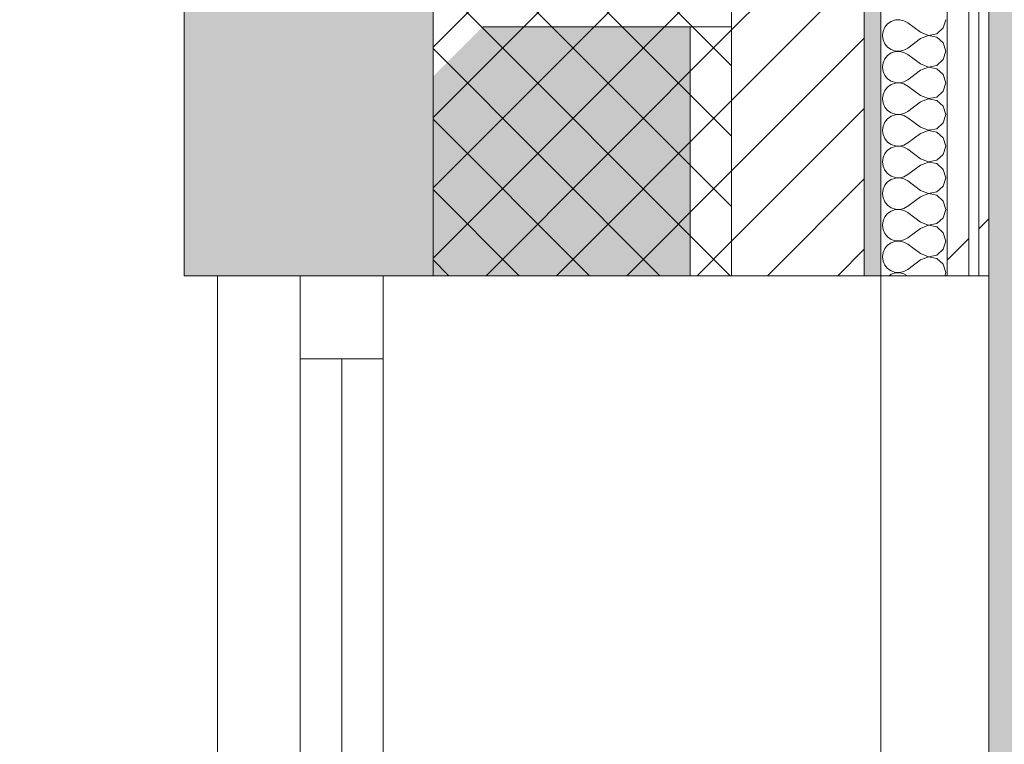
# Model space of a CAD drawing. Header units: millimetres. Extents: x -30280 to 19093, y -19284 to 4746.
# Tile 226 of 256: x -2200 to -1607, y -10941 to -10505. Entities that reach past the tile are written whole.
import ezdxf

# ---------------------------------------------------------------- set-up
doc = ezdxf.new("R2010")
doc.units = ezdxf.units.MM
doc.header["$MEASUREMENT"] = 0
doc.linetypes.add('Wipeout_Contour', pattern=[1000, 0, -1000])
for name, color, linetype in [('12_FAÇ_Façana', 7, 'Continuous'), ('Nuevo_07_CR_Cel Ras pladur', 7, 'Continuous'), ('Nuevo_08_E_Envans secs', 7, 'Continuous'), ('Ventanas Archicad', 7, 'Continuous')]:
    doc.layers.add(name, color=color, linetype=linetype)
for name, color, linetype, lineweight in [('12_FAÇ_Façana_Pluma_Nº__1', 7, 'Continuous', 5), ('12_FAÇ_Façana_Pluma_Nº__2', 8, 'Continuous', 5), ('12_FAÇ_Façana_Pluma_Nº__7', 7, 'Continuous', 5), ('Nuevo_08_E_Envans secs_Pluma_Nº__1', 7, 'Continuous', 5), ('Ventanas Archicad_Pluma_Nº__1', 7, 'Continuous', 5), ('Ventanas Archicad_Pluma_Nº__7', 7, 'Continuous', 5)]:
    doc.layers.add(name, color=color, linetype=linetype, lineweight=lineweight)
for name, color, linetype, lineweight, true_color in [('12_FAÇ_Façana_Pluma_Nº__102', 7, 'Continuous', 5, 0xcccccc), ('12_FAÇ_Façana_Pluma_Nº__174', 7, 'Continuous', 13, 0xe4ad2c), ('12_FAÇ_Façana_Pluma_Nº__176', 7, 'Continuous', 15, 0x93a0c6), ('Nuevo_07_CR_Cel Ras pladur_Pluma_Nº__102', 7, 'Continuous', 5, 0xcccccc), ('Nuevo_08_E_Envans secs_Pluma_Nº__102', 7, 'Continuous', 5, 0xcccccc), ('Nuevo_08_E_Envans secs_Pluma_Nº__171', 171, 'Continuous', 13, 0xaaaaff), ('Nuevo_08_E_Envans secs_Pluma_Nº__177', 7, 'Continuous', 15, 0xf7e046)]:
    doc.layers.add(name, color=color, linetype=linetype, lineweight=lineweight, true_color=true_color)
pattern_1 = [(45, (0, 0), (-183.848, 183.848), [195, -65]), (45, (7e-14, 183.85), (-183.848, 183.848), [195, -65])]

# ---------------------------------------------------------------- blocks, each defined once
blk = doc.blocks.new('Forjado_1_1', base_point=(-28050.85, 1700.85))
at = {"layer": 'Nuevo_07_CR_Cel Ras pladur_Pluma_Nº__102', "linetype": 'Continuous', "lineweight": 0, "true_color": 0x333333}
h = blk.add_hatch(color=250, dxfattribs=at)
h.paths.add_polyline_path([(-28050.85, 1700.85), (-1702.11, 1700.85), (-1556.11, 1700.85), (-1556.11, -1703.98), (-1619.11, -1703.98), (-1619.11, -6940.7), (-1544.11, -6940.7), (-1544.11, -7505.7), (-1616.26, -7505.7), (-1616.05, -11923.98), (-1552.9, -11923.98), (-1552.9, -12503.98), (-2036.11, -12503.98), (-2036.11, -12340.7), (-6985.39, -12340.7), (-6985.39, -12549.28), (-7491.4, -12549.28), (-7491.4, -12393.7), (-10655.85, -12393.7), (-10657.1, -13685.07), (-1603.63, -13694.56), (-1609.23, -16937.98), (375.89, -16937.98), (375.89, -16738.98), (1128.89, -16738.98), (1128.89, -17066.98), (2622.91, -17066.98), (5778.89, -17066.98), (5778.89, -16738.98), (6378.89, -16738.98), (6378.89, -12488.98), (5778.89, -12488.98), (5763.89, -12069.98), (3832.9, -12069.98), (2768.91, -12069.98), (2768.91, -12619.14), (2622.91, -12619.14), (2622.91, -12069.98), (843.89, -12069.98), (843.89, -12503.98), (363.89, -12503.98), (363.89, -11923.98), (6641.89, -11923.98), (6627.87, -9203.97), (6003.89, -9207.42), (6010.89, -7490.7), (5790.89, -7490.7), (5790.89, -6940.7), (6010.89, -6940.7), (6010.89, -1710.7), (5770.89, -1710.7), (5770.89, 3861.73), (-28038.85, 3861.73)])
h.paths.add_polyline_path([(7.39, -9099.15), (-1192.61, -9099.15), (-1192.61, 1700.85), (7.39, 1700.85)], flags=0)
h.paths.add_polyline_path([(-1181.11, -11348.2), (-1181.11, -9848.2), (5718.89, -9848.2), (5718.89, -11348.2)], flags=0)
h.paths.add_polyline_path([(38, -16371.48), (-1162, -16371.48), (-1162, -12771.48), (38, -12771.48)], flags=0)
h.paths.add_polyline_path([(2309.36, -16371.48), (1109.36, -16371.48), (1109.36, -12771.48), (2309.36, -12771.48)], flags=0)
h.paths.add_polyline_path([(2226.83, -8799.15), (2226.83, 1400.85), (3726.83, 1400.85), (3726.83, -8799.15)], flags=0)
h.paths.add_polyline_path([(3832.9, -12471.48), (5032.9, -12471.48), (5032.9, -16671.48), (3832.9, -16671.48)], flags=0)
at = {"layer": 'Nuevo_07_CR_Cel Ras pladur_Pluma_Nº__102', "color": 254, "linetype": 'Continuous', "lineweight": 5, "true_color": 0xcccccc, "flags": 128}
blk.add_lwpolyline([(1128.89, -16738.98), (375.89, -16738.98), (375.89, -16937.98), (-1609.23, -16937.98), (-1603.63, -13694.56), (-10657.1, -13685.07), (-10655.85, -12393.7), (-7491.4, -12393.7), (-7491.4, -12549.28), (-6985.39, -12549.28), (-6985.39, -12340.7), (-2036.11, -12340.7), (-2036.11, -12503.98), (-1552.9, -12503.98), (-1552.9, -11923.98), (-1616.05, -11923.98), (-1616.26, -7505.7)], dxfattribs=at)
blk = doc.blocks.new('Muro_1_1', base_point=(-1681.11, -1193.98))
at = {"layer": '12_FAÇ_Façana_Pluma_Nº__102', "linetype": 'Continuous', "lineweight": 0, "true_color": 0xe5e5e5}
blk.add_hatch(color=254, dxfattribs=at).paths.add_polyline_path([(-2101.11, -1638.98), (-2101.11, -10658.98), (-1951.11, -10658.98), (-1951.11, -7438.98), (-1971.11, -7438.98), (-1971.11, -6988.97), (-1951.11, -6988.97), (-1951.11, -1638.98)])
at = {"layer": '12_FAÇ_Façana_Pluma_Nº__174', "linetype": 'Continuous', "lineweight": 13, "true_color": 0xe4ad2c}
h = blk.add_hatch(dxfattribs=at)
h.set_pattern_fill('SATE_Aislamiento_0001', color=42, style=0, pattern_type=2)
h.set_pattern_definition([(45, (0, 0), (-21.2132, 21.2132), []), (135, (0, 0), (21.2132, 21.2132), [])])
h.paths.add_polyline_path([(-1951.11, -10658.98), (-1771.11, -10658.98), (-1771.11, -7438.98), (-1951.11, -7438.98)])
at = {"layer": '12_FAÇ_Façana_Pluma_Nº__176', "linetype": 'Continuous', "lineweight": 0, "true_color": 0x495063}
blk.add_hatch(color=251, dxfattribs=at).paths.add_polyline_path([(-1691.11, -7478.98), (-1691.11, -10658.98), (-1681.11, -10658.98), (-1681.11, -7478.98)])
at = {"layer": '12_FAÇ_Façana_Pluma_Nº__2', "linetype": 'Continuous', "lineweight": 5}
h = blk.add_hatch(dxfattribs=at)
h.set_pattern_fill('Ceramic_0001', color=8, style=0, pattern_type=2)
h.set_pattern_definition([(45, (0, 0), (-21.2132, 21.2132), [])])
h.paths.add_polyline_path([(-1771.11, -7478.98), (-1771.11, -10658.98), (-1691.11, -10658.98), (-1691.11, -7478.98)])
at = {"layer": '12_FAÇ_Façana_Pluma_Nº__7', "color": 7, "linetype": 'Continuous', "lineweight": 5}
for p, q in [((-1951.11, -7438.98), (-1951.11, -10658.98)), ((-1771.11, -10658.98), (-1771.11, -7478.98)), ((-1691.11, -10658.98), (-1691.11, -7478.98))]:
    blk.add_line(p, q, dxfattribs=at)
at = {"layer": '12_FAÇ_Façana_Pluma_Nº__7', "color": 7, "linetype": 'Continuous', "lineweight": 5, "flags": 128}
for points in [[(-2101.11, -1638.98), (-2101.11, -10658.98)], [(-1681.11, -10658.98), (-1681.11, -7478.98)], [(-2101.11, -10658.98), (-2071.11, -10658.98)], [(-1951.11, -10658.98), (-1921.11, -10658.98)]]:
    blk.add_lwpolyline(points, dxfattribs=at)
blk = doc.blocks.new('Ventana Vertical Multi-Faja 27_6')
at = {"layer": 'Ventanas Archicad_Pluma_Nº__1', "color": 7, "linetype": 'Continuous', "lineweight": 5}
for p, q in [((-600, 50), (600, 50)), ((-550, 0), (550, 0)), ((550, -50), (550, 0)), ((550, 0), (600, 0)), ((-550, -25), (550, -25)), ((550, -50), (-550, -50)), ((600, -50), (550, -50)), ((600, -260), (600, -235)), ((-600, -350), (600, -350))]:
    blk.add_line(p, q, dxfattribs=at)
at = {"layer": 'Ventanas Archicad_Pluma_Nº__7', "color": 7, "linetype": 'Continuous', "lineweight": 5}
for p, q in [((600, 50), (600, 40)), ((600, 40), (600, 0)), ((600, 40), (600, 0)), ((600, 0), (600, -50)), ((600, 0), (600, -50)), ((600, 0), (600, -50)), ((600, 0), (600, -50)), ((600, -50), (600, -110)), ((600, -50), (600, -110)), ((600, -110), (600, -235)), ((600, -110), (600, -235)), ((600, -260), (600, -340)), ((600, -340), (600, -350))]:
    blk.add_line(p, q, dxfattribs=at)
blk = doc.blocks.new('Muro_19_1', base_point=(-1681.11, -10658.98))
at = {"layer": '12_FAÇ_Façana', "linetype": 'Continuous', "lineweight": 0, "true_color": 0x000000}
h = blk.add_hatch(dxfattribs=at)
h.set_pattern_fill('Yeso_0001', color=18, style=0, pattern_type=2)
h.set_pattern_definition([(0, (0, 0), (0, 75), [0, -75])])
h.paths.add_polyline_path([(-1771.11, -10658.98), (-1771.11, -10508.98), (-1796.11, -10508.98), (-1796.11, -10658.98)])
at = {"layer": '12_FAÇ_Façana_Pluma_Nº__102', "linetype": 'Continuous', "lineweight": 0, "true_color": 0xe5e5e5}
blk.add_hatch(color=254, dxfattribs=at).paths.add_polyline_path([(-1921.11, -10508.98), (-2071.11, -10658.98), (-1796.11, -10658.98), (-1796.11, -10508.98)])
at = {"layer": '12_FAÇ_Façana_Pluma_Nº__1', "color": 7, "linetype": 'Continuous', "lineweight": 5}
for p, q in [((-1796.11, -10508.98), (-1771.11, -10508.98)), ((-1796.11, -10658.98), (-1796.11, -10508.98)), ((-1771.11, -10508.98), (-1771.11, -10658.98)), ((-1771.11, -10658.98), (-1796.11, -10658.98))]:
    blk.add_line(p, q, dxfattribs=at)
at = {"layer": '12_FAÇ_Façana_Pluma_Nº__7', "color": 7, "linetype": 'Continuous', "lineweight": 5}
for p, q in [((-1921.11, -10508.98), (-1796.11, -10508.98)), ((-2081.11, -10658.98), (-2071.11, -10658.98)), ((-2071.11, -10658.98), (-2031.11, -10658.98)), ((-2071.11, -10658.98), (-2031.11, -10658.98)), ((-2031.11, -10658.98), (-1981.11, -10658.98)), ((-2031.11, -10658.98), (-1981.11, -10658.98)), ((-1981.11, -10658.98), (-1921.11, -10658.98)), ((-1981.11, -10658.98), (-1921.11, -10658.98)), ((-1921.11, -10658.98), (-1796.11, -10658.98)), ((-1921.11, -10658.98), (-1796.11, -10658.98)), ((-1771.11, -10658.98), (-1691.11, -10658.98)), ((-1691.11, -10658.98), (-1681.11, -10658.98))]:
    blk.add_line(p, q, dxfattribs=at)
at = {"layer": 'Ventanas Archicad', "color": 253, "linetype": 'Continuous', "lineweight": 5, "true_color": 0xa4a4a6, "zscale": 1000, "rotation": 90.00000000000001}
blk.add_blockref('Ventana Vertical Multi-Faja 27_6', (-2031.11, -11258.98), dxfattribs=at)
blk = doc.blocks.new('*X684')
at = {"layer": 'Nuevo_08_E_Envans secs_Pluma_Nº__102', "color": 254, "linetype": 'Continuous', "lineweight": 5, "true_color": 0xcccccc}
for p, q in [((-1674.89, -10505.77), (-1677.06, -10507.26)), ((-1672.4, -10504.93), (-1674.89, -10505.77)), ((-1669.78, -10504.8), (-1672.4, -10504.93)), ((-1667.22, -10505.4), (-1669.78, -10504.8)), ((-1664.92, -10506.67), (-1667.22, -10505.4)), ((-1643.48, -10509.77), (-1642.06, -10504.76)), ((-1679.79, -10511.68), (-1680.16, -10514.29)), ((-1678.73, -10509.28), (-1679.79, -10511.68)), ((-1677.06, -10507.26), (-1678.73, -10509.28)), ((-1657.3, -10512.38), (-1664.92, -10506.67)), ((-1647.33, -10513.28), (-1643.48, -10509.77)), ((-1680.16, -10514.29), (-1679.79, -10516.89)), ((-1679.79, -10516.89), (-1678.73, -10519.29)), ((-1657.3, -10516.19), (-1664.92, -10521.9)), ((-1657.3, -10512.38), (-1652.44, -10514.25)), ((-1652.44, -10514.32), (-1657.3, -10516.19)), ((-1652.44, -10514.25), (-1647.33, -10513.28)), ((-1647.33, -10515.29), (-1652.44, -10514.32)), ((-1643.48, -10518.8), (-1647.33, -10515.29)), ((-1678.73, -10519.29), (-1677.06, -10521.32)), ((-1677.06, -10521.32), (-1674.89, -10522.8)), ((-1674.89, -10522.8), (-1672.4, -10523.64)), ((-1672.4, -10523.64), (-1669.78, -10523.77)), ((-1669.78, -10523.77), (-1667.22, -10523.18)), ((-1667.22, -10523.18), (-1664.92, -10521.9)), ((-1642.06, -10523.81), (-1643.48, -10518.8)), ((-1643.48, -10528.82), (-1642.06, -10523.81)), ((-1678.73, -10528.33), (-1679.79, -10530.73)), ((-1677.06, -10526.3), (-1678.73, -10528.33)), ((-1674.89, -10524.81), (-1677.06, -10526.3)), ((-1672.4, -10523.98), (-1674.89, -10524.81)), ((-1669.78, -10523.85), (-1672.4, -10523.98)), ((-1667.22, -10524.44), (-1669.78, -10523.85)), ((-1664.92, -10525.71), (-1667.22, -10524.44)), ((-1657.3, -10531.43), (-1664.92, -10525.71)), ((-1647.33, -10532.33), (-1643.48, -10528.82)), ((-1679.79, -10530.73), (-1680.16, -10533.33)), ((-1680.16, -10533.33), (-1679.79, -10535.94)), ((-1657.3, -10535.24), (-1664.92, -10540.95)), ((-1657.3, -10531.43), (-1652.44, -10533.29)), ((-1652.44, -10533.37), (-1657.3, -10535.24)), ((-1652.44, -10533.29), (-1647.33, -10532.33)), ((-1647.33, -10534.34), (-1652.44, -10533.37)), ((-1643.48, -10537.85), (-1647.33, -10534.34)), ((-1679.79, -10535.94), (-1678.73, -10538.34)), ((-1678.73, -10538.34), (-1677.06, -10540.36)), ((-1677.06, -10540.36), (-1674.89, -10541.85)), ((-1667.22, -10542.22), (-1664.92, -10540.95)), ((-1642.06, -10542.86), (-1643.48, -10537.85)), ((-1678.73, -10547.37), (-1679.79, -10549.78)), ((-1677.06, -10545.35), (-1678.73, -10547.37)), ((-1674.89, -10543.86), (-1677.06, -10545.35)), ((-1674.89, -10541.85), (-1672.4, -10542.69)), ((-1672.4, -10543.02), (-1674.89, -10543.86)), ((-1672.4, -10542.69), (-1669.78, -10542.82)), ((-1669.78, -10542.9), (-1672.4, -10543.02)), ((-1669.78, -10542.82), (-1667.22, -10542.22)), ((-1667.22, -10543.49), (-1669.78, -10542.9)), ((-1664.92, -10544.76), (-1667.22, -10543.49)), ((-1657.3, -10550.48), (-1664.92, -10544.76)), ((-1643.48, -10547.86), (-1642.06, -10542.86)), ((-1679.79, -10549.78), (-1680.16, -10552.38)), ((-1680.16, -10552.38), (-1679.79, -10554.98)), ((-1657.3, -10550.48), (-1652.44, -10552.34)), ((-1652.44, -10552.42), (-1657.3, -10554.29)), ((-1652.44, -10552.34), (-1647.33, -10551.38)), ((-1647.33, -10553.39), (-1652.44, -10552.42)), ((-1647.33, -10551.38), (-1643.48, -10547.86)), ((-1643.48, -10556.9), (-1647.33, -10553.39)), ((-1679.79, -10554.98), (-1678.73, -10557.39)), ((-1678.73, -10557.39), (-1677.06, -10559.41)), ((-1677.06, -10559.41), (-1674.89, -10560.9)), ((-1657.3, -10554.29), (-1664.92, -10560)), ((-1642.06, -10561.9), (-1643.48, -10556.9)), ((-1677.06, -10564.4), (-1678.73, -10566.42)), ((-1674.89, -10562.91), (-1677.06, -10564.4)), ((-1674.89, -10560.9), (-1672.4, -10561.74)), ((-1672.4, -10562.07), (-1674.89, -10562.91)), ((-1672.4, -10561.74), (-1669.78, -10561.87)), ((-1669.78, -10561.94), (-1672.4, -10562.07)), ((-1669.78, -10561.87), (-1667.22, -10561.27)), ((-1667.22, -10562.54), (-1669.78, -10561.94)), ((-1667.22, -10561.27), (-1664.92, -10560)), ((-1664.92, -10563.81), (-1667.22, -10562.54)), ((-1657.3, -10569.52), (-1664.92, -10563.81)), ((-1643.48, -10566.91), (-1642.06, -10561.9)), ((-1679.79, -10568.83), (-1680.16, -10571.43)), ((-1678.73, -10566.42), (-1679.79, -10568.83)), ((-1657.3, -10569.52), (-1652.44, -10571.39)), ((-1652.44, -10571.39), (-1647.33, -10570.42)), ((-1647.33, -10570.42), (-1643.48, -10566.91)), ((-1680.16, -10571.43), (-1679.79, -10574.03)), ((-1679.79, -10574.03), (-1678.73, -10576.44)), ((-1678.73, -10576.44), (-1677.06, -10578.46)), ((-1657.3, -10573.33), (-1664.92, -10579.05)), ((-1652.44, -10571.47), (-1657.3, -10573.33)), ((-1647.33, -10572.43), (-1652.44, -10571.47)), ((-1643.48, -10575.95), (-1647.33, -10572.43)), ((-1642.06, -10580.95), (-1643.48, -10575.95)), ((-1677.06, -10578.46), (-1674.89, -10579.95)), ((-1674.89, -10581.96), (-1677.06, -10583.45)), ((-1674.89, -10579.95), (-1672.4, -10580.79)), ((-1672.4, -10581.12), (-1674.89, -10581.96)), ((-1672.4, -10580.79), (-1669.78, -10580.91)), ((-1669.78, -10580.99), (-1672.4, -10581.12)), ((-1669.78, -10580.91), (-1667.22, -10580.32)), ((-1667.22, -10581.59), (-1669.78, -10580.99)), ((-1667.22, -10580.32), (-1664.92, -10579.05)), ((-1664.92, -10582.86), (-1667.22, -10581.59)), ((-1657.3, -10588.57), (-1664.92, -10582.86)), ((-1643.48, -10585.96), (-1642.06, -10580.95)), ((-1679.79, -10587.87), (-1680.16, -10590.48)), ((-1678.73, -10585.47), (-1679.79, -10587.87)), ((-1677.06, -10583.45), (-1678.73, -10585.47)), ((-1657.3, -10588.57), (-1652.44, -10590.44)), ((-1647.33, -10589.47), (-1643.48, -10585.96)), ((-1680.16, -10590.48), (-1679.79, -10593.08)), ((-1679.79, -10593.08), (-1678.73, -10595.48)), ((-1657.3, -10592.38), (-1664.92, -10598.1)), ((-1652.44, -10590.51), (-1657.3, -10592.38)), ((-1652.44, -10590.44), (-1647.33, -10589.47)), ((-1647.33, -10591.48), (-1652.44, -10590.51)), ((-1643.48, -10594.99), (-1647.33, -10591.48)), ((-1642.06, -10600), (-1643.48, -10594.99)), ((-1678.73, -10595.48), (-1677.06, -10597.51)), ((-1677.06, -10597.51), (-1674.89, -10598.99)), ((-1674.89, -10598.99), (-1672.4, -10599.83)), ((-1672.4, -10600.17), (-1674.89, -10601.01)), ((-1672.4, -10599.83), (-1669.78, -10599.96)), ((-1669.78, -10600.04), (-1672.4, -10600.17)), ((-1669.78, -10599.96), (-1667.22, -10599.37)), ((-1667.22, -10600.63), (-1669.78, -10600.04)), ((-1667.22, -10599.37), (-1664.92, -10598.1)), ((-1664.92, -10601.9), (-1667.22, -10600.63)), ((-1643.48, -10605.01), (-1642.06, -10600)), ((-1678.73, -10604.52), (-1679.79, -10606.92)), ((-1677.06, -10602.49), (-1678.73, -10604.52)), ((-1674.89, -10601.01), (-1677.06, -10602.49)), ((-1657.3, -10607.62), (-1664.92, -10601.9)), ((-1647.33, -10608.52), (-1643.48, -10605.01)), ((-1679.79, -10606.92), (-1680.16, -10609.52)), ((-1680.16, -10609.52), (-1679.79, -10612.13)), ((-1679.79, -10612.13), (-1678.73, -10614.53)), ((-1657.3, -10611.43), (-1664.92, -10617.14)), ((-1657.3, -10607.62), (-1652.44, -10609.49)), ((-1652.44, -10609.56), (-1657.3, -10611.43)), ((-1652.44, -10609.49), (-1647.33, -10608.52)), ((-1647.33, -10610.53), (-1652.44, -10609.56)), ((-1643.48, -10614.04), (-1647.33, -10610.53)), ((-1678.73, -10614.53), (-1677.06, -10616.55)), ((-1677.06, -10616.55), (-1674.89, -10618.04)), ((-1674.89, -10618.04), (-1672.4, -10618.88)), ((-1669.78, -10619.01), (-1667.22, -10618.41)), ((-1667.22, -10618.41), (-1664.92, -10617.14)), ((-1642.06, -10619.05), (-1643.48, -10614.04)), ((-1678.73, -10623.56), (-1679.79, -10625.97)), ((-1677.06, -10621.54), (-1678.73, -10623.56)), ((-1674.89, -10620.05), (-1677.06, -10621.54)), ((-1672.4, -10619.21), (-1674.89, -10620.05)), ((-1672.4, -10618.88), (-1669.78, -10619.01)), ((-1669.78, -10619.09), (-1672.4, -10619.21)), ((-1667.22, -10619.68), (-1669.78, -10619.09)), ((-1664.92, -10620.95), (-1667.22, -10619.68)), ((-1657.3, -10626.67), (-1664.92, -10620.95)), ((-1647.33, -10627.57), (-1643.48, -10624.05)), ((-1643.48, -10624.05), (-1642.06, -10619.05)), ((-1679.79, -10625.97), (-1680.16, -10628.57)), ((-1680.16, -10628.57), (-1679.79, -10631.17)), ((-1657.3, -10630.48), (-1664.92, -10636.19)), ((-1657.3, -10626.67), (-1652.44, -10628.53)), ((-1652.44, -10628.61), (-1657.3, -10630.48)), ((-1652.44, -10628.53), (-1647.33, -10627.57)), ((-1647.33, -10629.58), (-1652.44, -10628.61)), ((-1643.48, -10633.09), (-1647.33, -10629.58)), ((-1679.79, -10631.17), (-1678.73, -10633.58)), ((-1678.73, -10633.58), (-1677.06, -10635.6)), ((-1677.06, -10635.6), (-1674.89, -10637.09)), ((-1667.22, -10637.46), (-1664.92, -10636.19)), ((-1642.06, -10638.1), (-1643.48, -10633.09)), ((-1677.06, -10640.59), (-1678.73, -10642.61)), ((-1674.89, -10639.1), (-1677.06, -10640.59)), ((-1674.89, -10637.09), (-1672.4, -10637.93)), ((-1672.4, -10638.26), (-1674.89, -10639.1)), ((-1672.4, -10637.93), (-1669.78, -10638.06)), ((-1669.78, -10638.13), (-1672.4, -10638.26)), ((-1669.78, -10638.06), (-1667.22, -10637.46)), ((-1667.22, -10638.73), (-1669.78, -10638.13)), ((-1664.92, -10640), (-1667.22, -10638.73)), ((-1657.3, -10645.71), (-1664.92, -10640)), ((-1643.48, -10643.1), (-1642.06, -10638.1)), ((-1679.79, -10645.02), (-1680.16, -10647.62)), ((-1680.16, -10647.62), (-1679.79, -10650.22)), ((-1678.73, -10642.61), (-1679.79, -10645.02)), ((-1657.3, -10645.71), (-1652.44, -10647.58)), ((-1652.44, -10647.66), (-1657.3, -10649.52)), ((-1652.44, -10647.58), (-1647.33, -10646.61)), ((-1647.33, -10648.62), (-1652.44, -10647.66)), ((-1647.33, -10646.61), (-1643.48, -10643.1)), ((-1679.79, -10650.22), (-1678.73, -10652.63)), ((-1678.73, -10652.63), (-1677.06, -10654.65)), ((-1657.3, -10649.52), (-1664.92, -10655.24)), ((-1643.48, -10652.14), (-1647.33, -10648.62)), ((-1642.06, -10657.14), (-1643.48, -10652.14)), ((-1677.06, -10654.65), (-1674.89, -10656.14)), ((-1674.89, -10658.15), (-1676.1, -10658.98)), ((-1674.89, -10656.14), (-1672.4, -10656.98)), ((-1672.4, -10657.31), (-1674.89, -10658.15)), ((-1672.4, -10656.98), (-1669.78, -10657.1)), ((-1669.78, -10657.18), (-1672.4, -10657.31)), ((-1669.78, -10657.1), (-1667.22, -10656.51)), ((-1667.22, -10657.78), (-1669.78, -10657.18)), ((-1667.22, -10656.51), (-1664.92, -10655.24)), ((-1665.05, -10658.98), (-1667.22, -10657.78)), ((-1642.58, -10658.98), (-1642.06, -10657.14))]:
    blk.add_line(p, q, dxfattribs=at)
blk = doc.blocks.new('Muro_102_1', base_point=(-1616.11, -10658.98))
at = {"layer": 'Nuevo_08_E_Envans secs_Pluma_Nº__1', "color": 7, "linetype": 'Continuous', "lineweight": 5, "flags": 128}
blk.add_lwpolyline([(-1681.11, -7478.98), (-1681.11, -10658.98)], dxfattribs=at)
at = {"color": 254, "linetype": 'Wipeout_Contour', "lineweight": 0, "ltscale": 36878.164424}
blk.add_wipeout([(-1628.11, -10658.98), (-1628.11, -7478.98), (-1641.11, -7478.98), (-1641.11, -10658.98)], dxfattribs=at).dxf.layer = 'Nuevo_08_E_Envans secs'
at = {"color": 254, "linetype": 'Wipeout_Contour', "lineweight": 0, "ltscale": 36866.891477}
blk.add_wipeout([(-1616.11, -10658.98), (-1616.11, -7478.98), (-1622.11, -7478.98), (-1622.11, -10658.98)], dxfattribs=at).dxf.layer = 'Nuevo_08_E_Envans secs'
at = {"layer": 'Nuevo_08_E_Envans secs_Pluma_Nº__171', "linetype": 'Continuous', "lineweight": 13, "true_color": 0xaaaaff}
h = blk.add_hatch(dxfattribs=at)
h.set_pattern_fill('Panellat_HPL_0001', color=161, style=0, pattern_type=2)
h.set_pattern_definition(pattern_1)
h.paths.add_polyline_path([(-1616.11, -10658.98), (-1616.11, -7478.98), (-1622.11, -7478.98), (-1622.11, -10658.98)])
at = {"layer": 'Nuevo_08_E_Envans secs_Pluma_Nº__177', "linetype": 'Continuous', "lineweight": 15, "true_color": 0xf7e046}
h = blk.add_hatch(dxfattribs=at)
h.set_pattern_fill('Panellat_HPL_0001', color=53, style=0, pattern_type=2)
h.set_pattern_definition(pattern_1)
h.paths.add_polyline_path([(-1628.11, -10658.98), (-1628.11, -7478.98), (-1641.11, -7478.98), (-1641.11, -10658.98)])
at = {"layer": 'Nuevo_08_E_Envans secs_Pluma_Nº__1', "color": 7, "linetype": 'Continuous', "lineweight": 5}
for p, q in [((-1641.11, -10658.98), (-1641.11, -7478.98)), ((-1628.11, -10658.98), (-1628.11, -7478.98)), ((-1622.11, -10658.98), (-1622.11, -7478.98))]:
    blk.add_line(p, q, dxfattribs=at)
at = {"layer": 'Nuevo_08_E_Envans secs_Pluma_Nº__1', "color": 7, "linetype": 'Continuous', "lineweight": 5, "flags": 128}
for points in [[(-1616.11, -10658.98), (-1616.11, -7478.98)], [(-1641.11, -10658.98), (-1681.11, -10658.98)], [(-1628.11, -10658.98), (-1641.11, -10658.98)], [(-1622.11, -10658.98), (-1628.11, -10658.98)], [(-1616.11, -10658.98), (-1622.11, -10658.98)]]:
    blk.add_lwpolyline(points, dxfattribs=at)
at = {"layer": 'Nuevo_08_E_Envans secs', "color": 7, "lineweight": 20}
blk.add_blockref('*X684', (0, 0), dxfattribs=at)

msp = doc.modelspace()

# ---------------------------------------------------------------- block references
at = {"layer": '12_FAÇ_Façana', "color": 7, "lineweight": 20}
for name, p in [('Muro_1_1', (-1681.11, -1193.98)), ('Muro_19_1', (-1681.11, -10658.98))]:
    msp.add_blockref(name, p, dxfattribs=at)
at = {"layer": 'Nuevo_07_CR_Cel Ras pladur', "color": 254, "linetype": 'Continuous', "lineweight": 5, "true_color": 0xcccccc}
msp.add_blockref('Forjado_1_1', (-28050.85, 1700.85), dxfattribs=at)

# ---------------------------------------------------------------- next in the draw order: block references
at = {"layer": 'Nuevo_08_E_Envans secs', "color": 7, "lineweight": 20}
msp.add_blockref('Muro_102_1', (-1616.11, -10658.98), dxfattribs=at)

doc.saveas('drawing.dxf')
